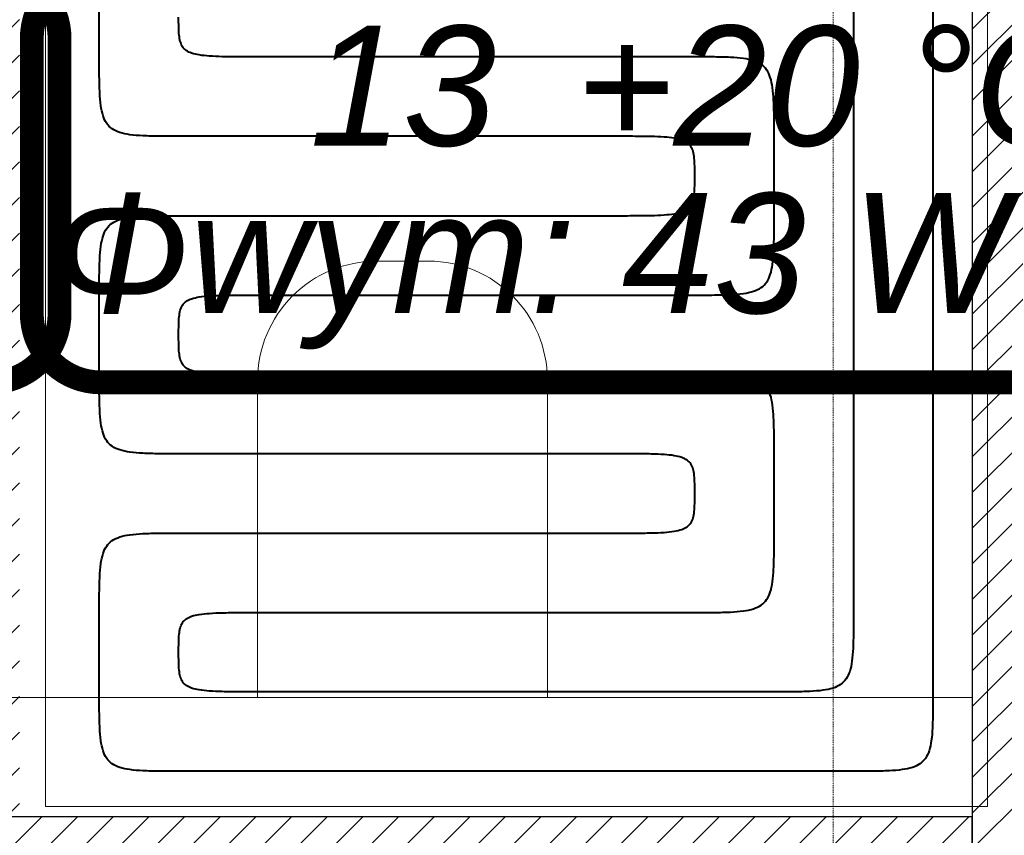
# Model space of a CAD drawing. Header units: millimetres. Extents: x 49908 to 79848, y -11883 to -3092.
# Tile 66 of 222: x 68960 to 69085, y -6201 to -6098. Entities that reach past the tile are written whole.
import ezdxf
from ezdxf.lldxf.tags import DXFTag

# ---------------------------------------------------------------- set-up
doc = ezdxf.new("R2010")
doc.units = ezdxf.units.MM
doc.linetypes.add('DASHDOT', pattern=[1, 0.5, -0.25, 0, -0.25])
for name, color, linetype, lineweight in [('A wyp ruchome', 9, 'Continuous', 9), ('A_HATCH', 9, 'Continuous', 9), ('A_MUROWANE', 9, 'Continuous', 25), ('A_OSIE', 9, 'DASHDOT', 9)]:
    doc.layers.add(name, color=color, linetype=linetype, lineweight=lineweight)
for name, color, linetype, true_color in [('IS_Ogrzewanie_płaszczyznowe', 7, 'SOLID', 0xac00e6), ('IS_Przyłącza_o.p._Powrót', 7, 'DASH', 0x438955), ('IS_Przyłącza_o.p._Zasilanie', 7, 'SOLID', 0xff9124)]:
    doc.layers.add(name, color=color, linetype=linetype, true_color=true_color)
doc.layers.add('IS_Text_Konstrukcji', color=7, linetype='Continuous')
tags = doc.linetypes.add('DASH', pattern=[15, 10, -5]).pattern_tags.tags
tags[6:7] = [DXFTag(74, 4), DXFTag(75, 0), DXFTag(340, '0'), DXFTag(46, 0.0), DXFTag(50, 0.0), DXFTag(44, 0.0), DXFTag(45, 0.0)]
tags[4:5] = [DXFTag(74, 4), DXFTag(75, 0), DXFTag(340, '0'), DXFTag(46, 0.0), DXFTag(50, 0.0), DXFTag(44, 0.0), DXFTag(45, 0.0)]
tags = doc.linetypes.add('SOLID', pattern=[10, 10, 0]).pattern_tags.tags
tags[6:7] = [DXFTag(74, 4), DXFTag(75, 0), DXFTag(340, '0'), DXFTag(46, 0.0), DXFTag(50, 0.0), DXFTag(44, 0.0), DXFTag(45, 0.0)]
tags[4:5] = [DXFTag(74, 4), DXFTag(75, 0), DXFTag(340, '0'), DXFTag(46, 0.0), DXFTag(50, 0.0), DXFTag(44, 0.0), DXFTag(45, 0.0)]
pattern_1 = [(45, (16000, 0), (-2.24506403, 2.24506403), [])]

msp = doc.modelspace()

# ---------------------------------------------------------------- hatches: boundary and pattern name
at = {"layer": 'A_HATCH', "transparency": 33554687}
h = msp.add_hatch(dxfattribs=at)
h.set_pattern_fill('ANSI31', color=256, angle=360)
h.set_pattern_definition(pattern_1)
h.paths.add_polyline_path([(69100.47, -6009.74), (69080.47, -6009.74), (69080.47, -6426.63), (69100.47, -6426.63)])
h.paths.add_polyline_path([(69100.47, -5426.63), (69080.47, -5426.63), (69080.47, -5486.63), (68700.47, -5486.63), (68700.47, -5439.13), (68680.47, -5439.13), (68680.47, -5566.63), (68700.47, -5566.63), (68700.47, -5506.63), (69080.47, -5506.63), (69080.47, -5566.63), (69100.47, -5566.63)])
h.paths.add_polyline_path([(69100.47, -4926.63), (69042.97, -4926.63), (69042.97, -4946.63), (69080.47, -4946.63), (69080.47, -5326.63), (69100.47, -5326.63)])
h.paths.add_polyline_path([(68942.97, -4926.63), (68837.97, -4926.63), (68837.97, -4946.63), (68942.97, -4946.63)])
h.paths.add_polyline_path([(69695.47, -5826.63), (69555.47, -5826.63), (69555.47, -5846.63), (69670.47, -5846.63), (69670.47, -6026.63), (69690.47, -6026.63), (69690.47, -5846.63), (69695.47, -5846.63)])
h.paths.add_polyline_path([(69690.47, -6026.63), (69670.47, -6026.63), (69670.47, -6126.63), (69690.47, -6126.63)])
h.paths.add_polyline_path([(69690.47, -6126.63), (69670.47, -6126.63), (69670.47, -6181.63), (69690.47, -6181.63)])
h.paths.add_polyline_path([(69940.47, -5826.63), (69790.47, -5826.63), (69790.47, -5846.63), (69940.47, -5846.63)])
h.paths.add_polyline_path([(69940.47, -5826.63), (69940.47, -5846.63)], flags=17)
h.paths.add_polyline_path([(69790.47, -5826.63), (69785.47, -5826.63), (69785.47, -5846.63), (69790.47, -5846.63)])
h.paths.add_polyline_path([(69325.47, -5826.63), (69325.47, -5846.63), (69465.47, -5846.63), (69465.47, -5826.63)])
h.paths.add_polyline_path([(69300.47, -5851.63), (69280.47, -5851.63), (69280.47, -5966.63), (69290.47, -5966.63), (69300.47, -5966.63)])
h.paths.add_polyline_path([(69300.47, -5439.13), (69280.47, -5439.13), (69280.47, -5813.63), (69300.47, -5813.63)])
h.paths.add_polyline_path([(69280.47, -5014.13), (69300.47, -5014.13), (69300.47, -4926.63), (69280.47, -4926.63)])
h.paths.add_polyline_path([(69300.47, -5039.13), (69280.47, -5039.13), (69280.47, -5414.13), (69300.47, -5414.13)])
h.paths.add_polyline_path([(68700.47, -5839.13), (68680.47, -5839.13), (68680.47, -5909.74), (68700.47, -5909.74)])
h.paths.add_polyline_path([(68700.47, -5814.13), (68700.47, -5826.63), (69080.47, -5826.63), (69080.47, -5909.74), (69100.47, -5909.74), (69100.47, -5666.63), (69080.47, -5666.63), (69080.47, -5806.63), (68700.47, -5806.63), (68700.47, -5666.63), (68680.47, -5666.63), (68680.47, -5814.13)])
h.paths.add_polyline_path([(68680.47, -5014.13), (68700.47, -5014.13), (68700.47, -4946.63), (68737.97, -4946.63), (68737.97, -4926.63), (68680.47, -4926.63)])
h.paths.add_polyline_path([(68700.47, -5039.13), (68680.47, -5039.13), (68680.47, -5314.13), (68700.47, -5314.13)])
h = msp.add_hatch(dxfattribs=at)
h.set_pattern_fill('ANSI31', color=256, angle=360)
h.set_pattern_definition(pattern_1)
h.paths.add_polyline_path([(69465.47, -5846.63), (69450.47, -5846.63), (69450.47, -6126.63), (69300.47, -6126.63), (69300.47, -6138.63), (69490.47, -6138.63), (69490.47, -6126.63), (69465.47, -6126.63)])
h.paths.add_polyline_path([(69490.47, -6314.63), (69300.47, -6314.63), (69300.47, -6326.63), (69490.47, -6326.63)])
h.paths.add_polyline_path([(69490.47, -6138.63), (69480.47, -6138.63), (69480.47, -6226.63), (69490.47, -6226.63)])
h.paths.add_polyline_path([(69670.47, -6126.63), (69580.47, -6126.63), (69580.47, -6138.63), (69670.47, -6138.63)])
h.paths.add_polyline_path([(69545.47, -6438.63), (69555.47, -6438.63), (69565.47, -6438.63), (69565.47, -6426.63), (69533.47, -6426.63), (69533.47, -6586.63), (69545.47, -6586.63)])
h.paths.add_polyline_path([(69433.47, -6426.63), (69425.47, -6426.63), (69425.47, -6586.63), (69431.47, -6586.63), (69431.47, -6438.63), (69433.47, -6438.63)])
h.paths.add_polyline_path([(70000.47, -6426.63), (69785.47, -6426.63), (69785.47, -6438.63), (70000.47, -6438.63)])
h.paths.add_polyline_path([(68725.47, -6370.63), (68700.47, -6370.63), (68700.47, -6382.63), (68725.47, -6382.63)])
h.paths.add_polyline_path([(68835.47, -6370.63), (68830.47, -6370.63), (68820.47, -6370.63), (68815.47, -6370.63), (68815.47, -6382.63), (68835.47, -6382.63)])
h.paths.add_polyline_path([(68965.47, -6370.63), (68925.47, -6370.63), (68925.47, -6382.63), (68965.47, -6382.63)])
h.paths.add_polyline_path([(69080.47, -6370.63), (69055.47, -6370.63), (69055.47, -6382.63), (69080.47, -6382.63)])
h.paths.add_polyline_path([(68960.47, -6225.63), (68950.47, -6225.63), (68950.47, -6370.63), (68960.47, -6370.63)])
h.paths.add_polyline_path([(69080.47, -6198.63), (68700.47, -6198.63), (68700.47, -6210.63), (69080.47, -6210.63)])
h.paths.add_polyline_path([(68960.47, -6210.63), (68950.47, -6210.63), (68950.47, -6225.63), (68960.47, -6225.63)])
h.paths.add_polyline_path([(68960.47, -6183.63), (68950.47, -6183.63), (68950.47, -6198.63), (68960.47, -6198.63)])
h.paths.add_polyline_path([(68960.47, -6038.63), (68950.47, -6038.63), (68950.47, -6183.63), (68960.47, -6183.63)])
h.paths.add_polyline_path([(68965.47, -6026.63), (68925.47, -6026.63), (68925.47, -6038.63), (68965.47, -6038.63)])
h.paths.add_polyline_path([(69080.47, -6026.63), (69055.47, -6026.63), (69055.47, -6038.63), (69080.47, -6038.63)])
h.paths.add_polyline_path([(68835.47, -6026.63), (68815.47, -6026.63), (68815.47, -6038.63), (68820.47, -6038.63), (68830.47, -6038.63), (68835.47, -6038.63)])
h.paths.add_polyline_path([(68725.47, -6026.63), (68700.47, -6026.63), (68700.47, -6038.63), (68725.47, -6038.63)])
h.paths.add_polyline_path([(68830.47, -6038.63), (68820.47, -6038.63), (68820.47, -6183.63), (68830.46, -6183.63), (68830.47, -6183.63)])
h.paths.add_polyline_path([(68830.47, -6183.63), (68820.47, -6183.63), (68820.47, -6198.63), (68830.47, -6198.63)])
h.paths.add_polyline_path([(68830.47, -6210.63), (68820.47, -6210.63), (68820.47, -6370.63), (68830.47, -6370.63)])

# ---------------------------------------------------------------- linework, layer by layer
at = {"layer": 'A wyp ruchome'}
msp.add_lwpolyline([(68990.47, -6183.63), (68990.47, -6143.63, -0.414214), (69005.47, -6128.63), (69011.97, -6128.63, -0.414205), (69026.97, -6143.63), (69026.97, -6183.63), (68990.47, -6183.63)], format="xyb", dxfattribs=at)
msp.add_lwpolyline([(69080.47, -6198.63), (69080.47, -6183.63), (68700.47, -6183.63), (68700.47, -6198.63)], dxfattribs=at)
at = {"layer": 'A_MUROWANE'}
for points in [[(69080.47, -6009.74), (69080.47, -6426.63), (69100.47, -6426.63), (69100.47, -6009.74)], [(68700.47, -6210.63), (69080.47, -6210.63), (69080.47, -6198.63), (68700.47, -6198.63)]]:
    msp.add_lwpolyline(points, close=True, dxfattribs=at)
at = {"layer": 'A_OSIE', "ltscale": 0.3, "transparency": 33554559}
msp.add_line((69062.97, -3902.99), (69062.97, -7140.05), dxfattribs=at)
at = {"layer": 'IS_Ogrzewanie_płaszczyznowe', "linetype": 'DASH', "lineweight": 9}
for p, q in [((68963.76, -6037.83), (68963.76, -6197.33)), ((69082.42, -6197.33), (69082.42, -6037.83)), ((68963.76, -6197.33), (69082.42, -6197.33))]:
    msp.add_line(p, q, dxfattribs=at)
at = {"layer": 'IS_Przyłącza_o.p._Powrót', "lineweight": 40}
for points, knots in [([(69075.52, -6057.91), (69075.52, -6058.88), (69075.52, -6062.51), (69075.52, -6070.12), (69075.52, -6081.67), (69075.52, -6096.04), (69075.52, -6112.1), (69075.52, -6128.72), (69075.52, -6144.78), (69075.52, -6159.15), (69075.52, -6170.7), (69075.52, -6178.3), (69075.52, -6181.94), (69075.52, -6182.91)], [0, 0, 0, 0, 0.029113, 0.108941, 0.228212, 0.375657, 0.540008, 0.709992, 0.874343, 1.021788, 1.141059, 1.220887, 1.25, 1.25, 1.25, 1.25]), ([(68970.52, -6102.91), (68970.52, -6102.83), (68970.52, -6102.54), (68970.52, -6101.93), (68970.52, -6101.01), (68970.52, -6099.86), (68970.52, -6098.57), (68970.52, -6097.24), (68970.52, -6095.96), (68970.52, -6094.81), (68970.52, -6093.88), (68970.52, -6093.27), (68970.52, -6092.98), (68970.52, -6092.91)], [0, 0, 0, 0, 0.00232908, 0.00871525, 0.01825695, 0.03005259, 0.0432006, 0.0567994, 0.06994741, 0.08174305, 0.09128475, 0.09767092, 0.1, 0.1, 0.1, 0.1]), ([(68980.52, -6112.91), (68979.7, -6112.91), (68978.19, -6112.91), (68976.13, -6112.87), (68974.48, -6112.75), (68973.17, -6112.49), (68972.14, -6112.04), (68971.39, -6111.29), (68970.94, -6110.26), (68970.68, -6108.95), (68970.56, -6107.3), (68970.52, -6105.24), (68970.52, -6103.74), (68970.52, -6102.91)], [0, 0, 0, 0, 0.0248686, 0.0452361, 0.061602, 0.0745999, 0.0851852, 0.0948541, 0.1054394, 0.1184374, 0.1348033, 0.1551707, 0.1800393, 0.1800393, 0.1800393, 0.1800393]), ([(69035.52, -6112.91), (69035.1, -6112.91), (69033.5, -6112.91), (69030.15, -6112.91), (69025.07, -6112.91), (69018.75, -6112.91), (69011.68, -6112.91), (69004.37, -6112.91), (68997.3, -6112.91), (68990.98, -6112.91), (68985.9, -6112.91), (68982.55, -6112.91), (68980.95, -6112.91), (68980.52, -6112.91)], [0, 0, 0, 0, 0.0128099, 0.0479339, 0.1004132, 0.1652893, 0.2376033, 0.3123967, 0.3847107, 0.4495868, 0.5020661, 0.5371901, 0.55, 0.55, 0.55, 0.55]), ([(69045.52, -6117.91), (69045.52, -6117.49), (69045.53, -6116.74), (69045.49, -6115.71), (69045.36, -6114.87), (69045.09, -6114.18), (69044.58, -6113.66), (69043.84, -6113.32), (69042.85, -6113.11), (69041.56, -6112.99), (69039.91, -6112.93), (69037.86, -6112.91), (69036.35, -6112.91), (69035.52, -6112.91)], [0, 0, 0, 0, 0.0124345, 0.0226284, 0.0309042, 0.0378347, 0.0444503, 0.0520942, 0.0619072, 0.0746803, 0.0909994, 0.1113618, 0.1362303, 0.1362303, 0.1362303, 0.1362303]), ([(69035.52, -6122.91), (69036.35, -6122.91), (69037.86, -6122.91), (69039.91, -6122.89), (69041.56, -6122.83), (69042.85, -6122.7), (69043.84, -6122.49), (69044.58, -6122.15), (69045.09, -6121.63), (69045.36, -6120.95), (69045.49, -6120.11), (69045.53, -6119.08), (69045.52, -6118.32), (69045.52, -6117.91)], [0, 0, 0, 0, 0.0248685, 0.0452309, 0.06155, 0.0743231, 0.0841361, 0.0917801, 0.0983956, 0.1053261, 0.1136019, 0.1237958, 0.1362303, 0.1362303, 0.1362303, 0.1362303]), ([(68970.52, -6132.91), (68970.52, -6132.08), (68970.52, -6130.57), (68970.56, -6128.52), (68970.68, -6126.86), (68970.94, -6125.55), (68971.39, -6124.52), (68972.14, -6123.78), (68973.17, -6123.32), (68974.48, -6123.07), (68976.13, -6122.94), (68978.19, -6122.91), (68979.7, -6122.91), (68980.52, -6122.91)], [0, 0, 0, 0, 0.0248686, 0.0452361, 0.061602, 0.0745999, 0.0851852, 0.0948541, 0.1054394, 0.1184374, 0.1348033, 0.1551707, 0.1800393, 0.1800393, 0.1800393, 0.1800393]), ([(68980.52, -6122.91), (68980.95, -6122.91), (68982.55, -6122.91), (68985.9, -6122.91), (68990.98, -6122.91), (68997.3, -6122.91), (69004.37, -6122.91), (69011.68, -6122.91), (69018.75, -6122.91), (69025.07, -6122.91), (69030.15, -6122.91), (69033.5, -6122.91), (69035.1, -6122.91), (69035.52, -6122.91)], [0, 0, 0, 0, 0.0128099, 0.0479339, 0.1004132, 0.1652893, 0.2376033, 0.3123967, 0.3847107, 0.4495868, 0.5020661, 0.5371901, 0.55, 0.55, 0.55, 0.55]), ([(68970.52, -6142.91), (68970.52, -6142.83), (68970.52, -6142.54), (68970.52, -6141.93), (68970.52, -6141.01), (68970.52, -6139.86), (68970.52, -6138.57), (68970.52, -6137.24), (68970.52, -6135.96), (68970.52, -6134.81), (68970.52, -6133.88), (68970.52, -6133.27), (68970.52, -6132.98), (68970.52, -6132.91)], [0, 0, 0, 0, 0.00232908, 0.00871525, 0.01825695, 0.03005259, 0.0432006, 0.0567994, 0.06994741, 0.08174305, 0.09128475, 0.09767092, 0.1, 0.1, 0.1, 0.1]), ([(68980.52, -6152.91), (68979.7, -6152.91), (68978.19, -6152.91), (68976.13, -6152.87), (68974.48, -6152.75), (68973.17, -6152.49), (68972.14, -6152.04), (68971.39, -6151.29), (68970.94, -6150.26), (68970.68, -6148.95), (68970.56, -6147.3), (68970.52, -6145.24), (68970.52, -6143.74), (68970.52, -6142.91)], [0, 0, 0, 0, 0.0248686, 0.0452361, 0.061602, 0.0745999, 0.0851852, 0.0948541, 0.1054394, 0.1184374, 0.1348033, 0.1551707, 0.1800393, 0.1800393, 0.1800393, 0.1800393]), ([(69035.52, -6152.91), (69035.1, -6152.91), (69033.5, -6152.91), (69030.15, -6152.91), (69025.07, -6152.91), (69018.75, -6152.91), (69011.68, -6152.91), (69004.37, -6152.91), (68997.3, -6152.91), (68990.98, -6152.91), (68985.9, -6152.91), (68982.55, -6152.91), (68980.95, -6152.91), (68980.52, -6152.91)], [0, 0, 0, 0, 0.0128099, 0.0479339, 0.1004132, 0.1652893, 0.2376033, 0.3123967, 0.3847107, 0.4495868, 0.5020661, 0.5371901, 0.55, 0.55, 0.55, 0.55]), ([(69045.52, -6157.91), (69045.52, -6157.49), (69045.53, -6156.74), (69045.49, -6155.71), (69045.36, -6154.87), (69045.09, -6154.18), (69044.58, -6153.66), (69043.84, -6153.32), (69042.85, -6153.11), (69041.56, -6152.99), (69039.91, -6152.93), (69037.86, -6152.91), (69036.35, -6152.91), (69035.52, -6152.91)], [0, 0, 0, 0, 0.0124345, 0.0226284, 0.0309042, 0.0378347, 0.0444503, 0.0520942, 0.0619072, 0.0746803, 0.0909994, 0.1113618, 0.1362303, 0.1362303, 0.1362303, 0.1362303]), ([(69035.52, -6162.91), (69036.35, -6162.91), (69037.86, -6162.91), (69039.91, -6162.89), (69041.56, -6162.83), (69042.85, -6162.7), (69043.84, -6162.49), (69044.58, -6162.15), (69045.09, -6161.63), (69045.36, -6160.95), (69045.49, -6160.11), (69045.53, -6159.08), (69045.52, -6158.32), (69045.52, -6157.91)], [0, 0, 0, 0, 0.0248685, 0.0452309, 0.06155, 0.0743231, 0.0841361, 0.0917801, 0.0983956, 0.1053261, 0.1136019, 0.1237958, 0.1362303, 0.1362303, 0.1362303, 0.1362303]), ([(68970.52, -6172.91), (68970.52, -6172.08), (68970.52, -6170.57), (68970.56, -6168.52), (68970.68, -6166.86), (68970.94, -6165.55), (68971.39, -6164.52), (68972.14, -6163.78), (68973.17, -6163.32), (68974.48, -6163.07), (68976.13, -6162.94), (68978.19, -6162.91), (68979.7, -6162.91), (68980.52, -6162.91)], [0, 0, 0, 0, 0.0248686, 0.0452361, 0.061602, 0.0745999, 0.0851852, 0.0948541, 0.1054394, 0.1184374, 0.1348033, 0.1551707, 0.1800393, 0.1800393, 0.1800393, 0.1800393]), ([(68980.52, -6162.91), (68980.95, -6162.91), (68982.55, -6162.91), (68985.9, -6162.91), (68990.98, -6162.91), (68997.3, -6162.91), (69004.37, -6162.91), (69011.68, -6162.91), (69018.75, -6162.91), (69025.07, -6162.91), (69030.15, -6162.91), (69033.5, -6162.91), (69035.1, -6162.91), (69035.52, -6162.91)], [0, 0, 0, 0, 0.0128099, 0.0479339, 0.1004132, 0.1652893, 0.2376033, 0.3123967, 0.3847107, 0.4495868, 0.5020661, 0.5371901, 0.55, 0.55, 0.55, 0.55]), ([(68970.52, -6182.91), (68970.52, -6182.83), (68970.52, -6182.54), (68970.52, -6181.93), (68970.52, -6181.01), (68970.52, -6179.86), (68970.52, -6178.57), (68970.52, -6177.24), (68970.52, -6175.96), (68970.52, -6174.81), (68970.52, -6173.88), (68970.52, -6173.27), (68970.52, -6172.98), (68970.52, -6172.91)], [0, 0, 0, 0, 0.0023291, 0.0087153, 0.0182569, 0.0300526, 0.0432006, 0.0567994, 0.0699474, 0.0817431, 0.0912847, 0.0976709, 0.1, 0.1, 0.1, 0.1]), ([(68980.52, -6192.91), (68979.7, -6192.91), (68978.19, -6192.91), (68976.13, -6192.87), (68974.48, -6192.75), (68973.17, -6192.49), (68972.14, -6192.04), (68971.39, -6191.29), (68970.94, -6190.26), (68970.68, -6188.95), (68970.56, -6187.3), (68970.52, -6185.24), (68970.52, -6183.74), (68970.52, -6182.91)], [0, 0, 0, 0, 0.0248686, 0.0452361, 0.061602, 0.0745999, 0.0851852, 0.0948541, 0.1054394, 0.1184374, 0.1348033, 0.1551707, 0.1800393, 0.1800393, 0.1800393, 0.1800393]), ([(69075.52, -6182.91), (69075.52, -6183.74), (69075.53, -6185.24), (69075.49, -6187.3), (69075.37, -6188.95), (69075.11, -6190.26), (69074.66, -6191.29), (69073.91, -6192.04), (69072.88, -6192.49), (69071.57, -6192.75), (69069.91, -6192.87), (69067.86, -6192.91), (69066.35, -6192.91), (69065.52, -6192.91)], [0, 0, 0, 0, 0.0248686, 0.0452361, 0.061602, 0.0745999, 0.0851852, 0.0948541, 0.1054394, 0.1184374, 0.1348033, 0.1551707, 0.1800393, 0.1800393, 0.1800393, 0.1800393]), ([(69065.52, -6192.91), (69064.86, -6192.91), (69062.4, -6192.91), (69057.22, -6192.91), (69049.37, -6192.91), (69039.6, -6192.91), (69028.68, -6192.91), (69017.37, -6192.91), (69006.45, -6192.91), (68996.68, -6192.91), (68988.83, -6192.91), (68983.65, -6192.91), (68981.18, -6192.91), (68980.52, -6192.91)], [0, 0, 0, 0, 0.0197971, 0.0740796, 0.1551841, 0.255447, 0.3672051, 0.4827949, 0.594553, 0.6948159, 0.7759204, 0.8302029, 0.85, 0.85, 0.85, 0.85])]:
    msp.add_open_spline(points, degree=3, knots=knots, dxfattribs=at)
at = {"layer": 'IS_Przyłącza_o.p._Zasilanie', "lineweight": 40}
for points, knots in [([(69065.52, -6067.91), (69065.52, -6068.72), (69065.52, -6071.77), (69065.52, -6078.16), (69065.52, -6087.87), (69065.52, -6099.94), (69065.52, -6113.43), (69065.52, -6127.39), (69065.52, -6140.88), (69065.52, -6152.95), (69065.52, -6162.65), (69065.52, -6169.04), (69065.52, -6172.09), (69065.52, -6172.91)], [0, 0, 0, 0, 0.024455, 0.09151, 0.191698, 0.315552, 0.453606, 0.596394, 0.734448, 0.858302, 0.95849, 1.025545, 1.05, 1.05, 1.05, 1.05]), ([(68990.52, -6102.91), (68989.7, -6102.91), (68988.19, -6102.91), (68986.14, -6102.89), (68984.49, -6102.83), (68983.2, -6102.7), (68982.21, -6102.49), (68981.47, -6102.15), (68980.96, -6101.63), (68980.69, -6100.95), (68980.56, -6100.11), (68980.52, -6099.08), (68980.52, -6098.32), (68980.52, -6097.91)], [0, 0, 0, 0, 0.0248685, 0.0452309, 0.06155, 0.0743231, 0.0841361, 0.0917801, 0.0983956, 0.1053261, 0.1136019, 0.1237958, 0.1362303, 0.1362303, 0.1362303, 0.1362303]), ([(69045.52, -6102.91), (69045.1, -6102.91), (69043.5, -6102.91), (69040.15, -6102.91), (69035.07, -6102.91), (69028.75, -6102.91), (69021.68, -6102.91), (69014.37, -6102.91), (69007.3, -6102.91), (69000.98, -6102.91), (68995.9, -6102.91), (68992.55, -6102.91), (68990.95, -6102.91), (68990.52, -6102.91)], [0, 0, 0, 0, 0.0128099, 0.0479339, 0.1004132, 0.1652893, 0.2376033, 0.3123967, 0.3847107, 0.4495868, 0.5020661, 0.5371901, 0.55, 0.55, 0.55, 0.55]), ([(69055.52, -6112.91), (69055.52, -6112.08), (69055.53, -6110.57), (69055.49, -6108.52), (69055.37, -6106.86), (69055.11, -6105.55), (69054.66, -6104.52), (69053.91, -6103.78), (69052.88, -6103.32), (69051.57, -6103.07), (69049.91, -6102.94), (69047.86, -6102.91), (69046.35, -6102.91), (69045.52, -6102.91)], [0, 0, 0, 0, 0.0248686, 0.0452361, 0.061602, 0.0745999, 0.0851852, 0.0948541, 0.1054394, 0.1184374, 0.1348033, 0.1551707, 0.1800393, 0.1800393, 0.1800393, 0.1800393]), ([(69055.52, -6122.91), (69055.52, -6122.83), (69055.52, -6122.54), (69055.52, -6121.93), (69055.52, -6121.01), (69055.52, -6119.86), (69055.52, -6118.57), (69055.52, -6117.24), (69055.52, -6115.96), (69055.52, -6114.81), (69055.52, -6113.88), (69055.52, -6113.27), (69055.52, -6112.98), (69055.52, -6112.91)], [0, 0, 0, 0, 0.00232908, 0.00871525, 0.01825695, 0.03005259, 0.0432006, 0.0567994, 0.06994741, 0.08174305, 0.09128475, 0.09767092, 0.1, 0.1, 0.1, 0.1]), ([(69045.52, -6132.91), (69046.35, -6132.91), (69047.86, -6132.91), (69049.91, -6132.87), (69051.57, -6132.75), (69052.88, -6132.49), (69053.91, -6132.04), (69054.66, -6131.29), (69055.11, -6130.26), (69055.37, -6128.95), (69055.49, -6127.3), (69055.53, -6125.24), (69055.52, -6123.74), (69055.52, -6122.91)], [0, 0, 0, 0, 0.0248686, 0.0452361, 0.061602, 0.0745999, 0.0851852, 0.0948541, 0.1054394, 0.1184374, 0.1348033, 0.1551707, 0.1800393, 0.1800393, 0.1800393, 0.1800393]), ([(68980.52, -6137.91), (68980.52, -6137.49), (68980.52, -6136.74), (68980.56, -6135.71), (68980.69, -6134.87), (68980.96, -6134.18), (68981.47, -6133.66), (68982.21, -6133.32), (68983.2, -6133.11), (68984.49, -6132.99), (68986.14, -6132.93), (68988.19, -6132.91), (68989.7, -6132.91), (68990.52, -6132.91)], [0, 0, 0, 0, 0.0124345, 0.0226284, 0.0309042, 0.0378347, 0.0444503, 0.0520942, 0.0619072, 0.0746803, 0.0909994, 0.1113618, 0.1362303, 0.1362303, 0.1362303, 0.1362303]), ([(68990.52, -6132.91), (68990.95, -6132.91), (68992.55, -6132.91), (68995.9, -6132.91), (69000.98, -6132.91), (69007.3, -6132.91), (69014.37, -6132.91), (69021.68, -6132.91), (69028.75, -6132.91), (69035.07, -6132.91), (69040.15, -6132.91), (69043.5, -6132.91), (69045.1, -6132.91), (69045.52, -6132.91)], [0, 0, 0, 0, 0.0128099, 0.0479339, 0.1004132, 0.1652893, 0.2376033, 0.3123967, 0.3847107, 0.4495868, 0.5020661, 0.5371901, 0.55, 0.55, 0.55, 0.55]), ([(68990.52, -6142.91), (68989.7, -6142.91), (68988.19, -6142.91), (68986.14, -6142.89), (68984.49, -6142.83), (68983.2, -6142.7), (68982.21, -6142.49), (68981.47, -6142.15), (68980.96, -6141.63), (68980.69, -6140.95), (68980.56, -6140.11), (68980.52, -6139.08), (68980.52, -6138.32), (68980.52, -6137.91)], [0, 0, 0, 0, 0.0248685, 0.0452309, 0.06155, 0.0743231, 0.0841361, 0.0917801, 0.0983956, 0.1053261, 0.1136019, 0.1237958, 0.1362303, 0.1362303, 0.1362303, 0.1362303]), ([(69045.52, -6142.91), (69045.1, -6142.91), (69043.5, -6142.91), (69040.15, -6142.91), (69035.07, -6142.91), (69028.75, -6142.91), (69021.68, -6142.91), (69014.37, -6142.91), (69007.3, -6142.91), (69000.98, -6142.91), (68995.9, -6142.91), (68992.55, -6142.91), (68990.95, -6142.91), (68990.52, -6142.91)], [0, 0, 0, 0, 0.0128099, 0.0479339, 0.1004132, 0.1652893, 0.2376033, 0.3123967, 0.3847107, 0.4495868, 0.5020661, 0.5371901, 0.55, 0.55, 0.55, 0.55]), ([(69055.52, -6152.91), (69055.52, -6152.08), (69055.53, -6150.57), (69055.49, -6148.52), (69055.37, -6146.86), (69055.11, -6145.55), (69054.66, -6144.52), (69053.91, -6143.78), (69052.88, -6143.32), (69051.57, -6143.07), (69049.91, -6142.94), (69047.86, -6142.91), (69046.35, -6142.91), (69045.52, -6142.91)], [0, 0, 0, 0, 0.0248686, 0.0452361, 0.061602, 0.0745999, 0.0851852, 0.0948541, 0.1054394, 0.1184374, 0.1348033, 0.1551707, 0.1800393, 0.1800393, 0.1800393, 0.1800393]), ([(69055.52, -6162.91), (69055.52, -6162.83), (69055.52, -6162.54), (69055.52, -6161.93), (69055.52, -6161.01), (69055.52, -6159.86), (69055.52, -6158.57), (69055.52, -6157.24), (69055.52, -6155.96), (69055.52, -6154.81), (69055.52, -6153.88), (69055.52, -6153.27), (69055.52, -6152.98), (69055.52, -6152.91)], [0, 0, 0, 0, 0.00232908, 0.00871525, 0.01825695, 0.03005259, 0.0432006, 0.0567994, 0.06994741, 0.08174305, 0.09128475, 0.09767092, 0.1, 0.1, 0.1, 0.1]), ([(69045.52, -6172.91), (69046.35, -6172.91), (69047.86, -6172.91), (69049.91, -6172.87), (69051.57, -6172.75), (69052.88, -6172.49), (69053.91, -6172.04), (69054.66, -6171.29), (69055.11, -6170.26), (69055.37, -6168.95), (69055.49, -6167.3), (69055.53, -6165.24), (69055.52, -6163.74), (69055.52, -6162.91)], [0, 0, 0, 0, 0.0248686, 0.0452361, 0.061602, 0.0745999, 0.0851852, 0.0948541, 0.1054394, 0.1184374, 0.1348033, 0.1551707, 0.1800393, 0.1800393, 0.1800393, 0.1800393]), ([(68980.52, -6177.91), (68980.52, -6177.49), (68980.52, -6176.74), (68980.56, -6175.71), (68980.69, -6174.87), (68980.96, -6174.18), (68981.47, -6173.66), (68982.21, -6173.32), (68983.2, -6173.11), (68984.49, -6172.99), (68986.14, -6172.93), (68988.19, -6172.91), (68989.7, -6172.91), (68990.52, -6172.91)], [0, 0, 0, 0, 0.0124345, 0.0226284, 0.0309042, 0.0378347, 0.0444503, 0.0520942, 0.0619072, 0.0746803, 0.0909994, 0.1113618, 0.1362303, 0.1362303, 0.1362303, 0.1362303]), ([(68990.52, -6172.91), (68990.95, -6172.91), (68992.55, -6172.91), (68995.9, -6172.91), (69000.98, -6172.91), (69007.3, -6172.91), (69014.37, -6172.91), (69021.68, -6172.91), (69028.75, -6172.91), (69035.07, -6172.91), (69040.15, -6172.91), (69043.5, -6172.91), (69045.1, -6172.91), (69045.52, -6172.91)], [0, 0, 0, 0, 0.0128099, 0.0479339, 0.1004132, 0.1652893, 0.2376033, 0.3123967, 0.3847107, 0.4495868, 0.5020661, 0.5371901, 0.55, 0.55, 0.55, 0.55]), ([(69065.52, -6172.91), (69065.52, -6173.74), (69065.53, -6175.24), (69065.49, -6177.3), (69065.37, -6178.95), (69065.11, -6180.26), (69064.66, -6181.29), (69063.91, -6182.04), (69062.88, -6182.49), (69061.57, -6182.75), (69059.91, -6182.87), (69057.86, -6182.91), (69056.35, -6182.91), (69055.52, -6182.91)], [0, 0, 0, 0, 0.0248686, 0.0452361, 0.061602, 0.0745999, 0.0851852, 0.0948541, 0.1054394, 0.1184374, 0.1348033, 0.1551707, 0.1800393, 0.1800393, 0.1800393, 0.1800393]), ([(68990.52, -6182.91), (68989.7, -6182.91), (68988.19, -6182.91), (68986.14, -6182.89), (68984.49, -6182.83), (68983.2, -6182.7), (68982.21, -6182.49), (68981.47, -6182.15), (68980.96, -6181.63), (68980.69, -6180.95), (68980.56, -6180.11), (68980.52, -6179.08), (68980.52, -6178.32), (68980.52, -6177.91)], [0, 0, 0, 0, 0.0248685, 0.0452309, 0.06155, 0.0743231, 0.0841361, 0.0917801, 0.0983956, 0.1053261, 0.1136019, 0.1237958, 0.1362303, 0.1362303, 0.1362303, 0.1362303]), ([(69055.52, -6182.91), (69055.02, -6182.91), (69053.13, -6182.91), (69049.18, -6182.91), (69043.17, -6182.91), (69035.7, -6182.91), (69027.35, -6182.91), (69018.7, -6182.91), (69010.35, -6182.91), (69002.88, -6182.91), (68996.87, -6182.91), (68992.92, -6182.91), (68991.03, -6182.91), (68990.52, -6182.91)], [0, 0, 0, 0, 0.015139, 0.0566491, 0.1186702, 0.1953418, 0.2808039, 0.3691961, 0.4546582, 0.5313298, 0.5933509, 0.634861, 0.65, 0.65, 0.65, 0.65])]:
    msp.add_open_spline(points, degree=3, knots=knots, dxfattribs=at)
at = {"layer": 'IS_Text_Konstrukcji', "linetype": 'SOLID'}
for points in [[(68838.69, -6143.91, 3, 3, 0), (68956.86, -6143.91, 3, 3, 0.414214), (68965.52, -6135.24, 3, 3, 0), (68965.52, -6100.57, 3, 3, 0.414214), (68956.86, -6091.91, 3, 3, 0), (68838.69, -6091.91, 3, 3, 0.414214), (68830.02, -6100.57, 3, 3, 0), (68830.02, -6135.24, 3, 3, 0.414214), (68838.69, -6143.91, 3, 3, 0)], [(68970.69, -6143.91, 3, 3, 0), (69088.86, -6143.91, 3, 3, 0.414214), (69097.52, -6135.24, 3, 3, 0), (69097.52, -6100.57, 3, 3, 0.414214), (69088.86, -6091.91, 3, 3, 0), (68970.69, -6091.91, 3, 3, 0.414214), (68962.02, -6100.57, 3, 3, 0), (68962.02, -6135.24, 3, 3, 0.414214), (68970.69, -6143.91, 3, 3, 0)]]:
    msp.add_lwpolyline(points, format="xyseb", dxfattribs=at)

# ---------------------------------------------------------------- texts
at = {"layer": 'IS_Text_Konstrukcji', "linetype": 'SOLID', "ltscale": 0.01, "char_height": 15.12}
for s, insert, attachment_point in [('\\fArial|b0|i1;13', (69020.52, -6114.31), 9), ('\\fArial|b0|i1;+20 °C', (69030.52, -6114.31), 7), ('\\fArial|b0|i1;Φwym: 43 W', (69025.52, -6120.07), 2)]:
    msp.add_mtext(s, dxfattribs=dict(at, insert=insert, attachment_point=attachment_point))

doc.saveas('drawing.dxf')
